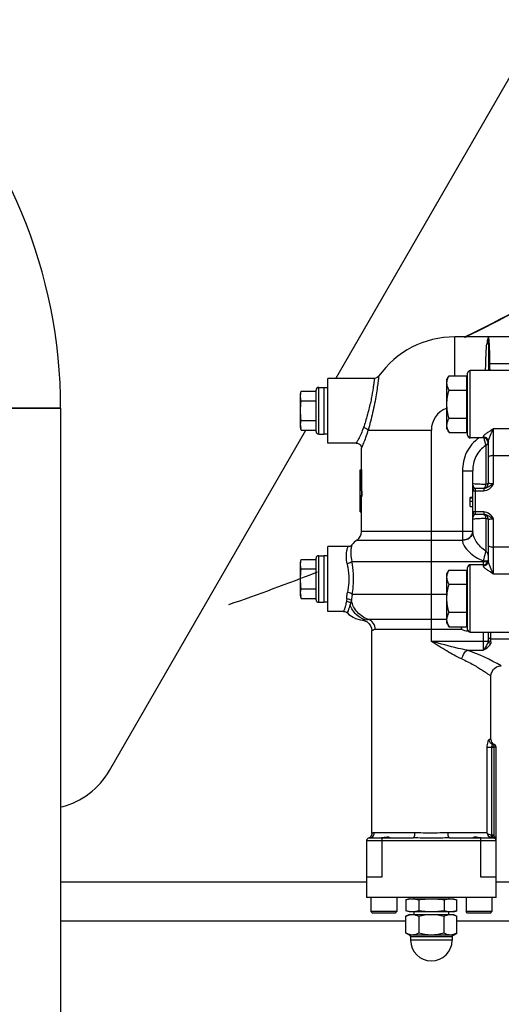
# Model space of a CAD drawing. Header units: millimetres. Extents: x 0 to 1189, y 0 to 841.
# Tile 104 of 112: x 999 to 1006, y 560 to 575. Entities that reach past the tile are written whole.
import ezdxf

# ---------------------------------------------------------------- set-up
doc = ezdxf.new("R2010")
doc.units = ezdxf.units.MM
doc.header["$LTSCALE"] = 65.395
for name, color, linetype in [('1907_153200_261214_ABL261', 7, 'CONTINUOUS'), ('1907_153200_51_ABL277', 7, 'CONTINUOUS'), ('1907_153200_51_T1_PBL305', 7, 'CONTINUOUS'), ('1997_000000_TLKGS_MARKETING_ABL300', 7, 'CONTINUOUS'), ('1997_030000_TLKGS_V_ABL301', 7, 'CONTINUOUS'), ('1997_100000_TLKGS_V_ABL302', 7, 'CONTINUOUS'), ('1997_122000_06_SIMPLE1_A_ABL303', 7, 'CONTINUOUS'), ('1997_122000_06_SIMPLE1_T1_A_PBL304', 7, 'CONTINUOUS'), ('9M32C_GENSET_GENERATOR_ABL307', 7, 'CONTINUOUS'), ('9M32C_GENSET_GENERATOR_T1_PBL308', 7, 'CONTINUOUS'), ('9M32C_GENSET_STD_GRUNDRAHMEN_ABL259', 7, 'CONTINUOUS'), ('9M32C_GENSET_STD_GRUNDRAHMEN_T1_PBL260', 7, 'CONTINUOUS'), ('BOGEN-S-2D-45-139_7X4_PBL306', 7, 'CONTINUOUS'), ('links_10_VBL258', 7, 'CONTINUOUS'), ('PUMPENAGGRR45_125_160_FL-Z-DB50_PBL285', 7, 'CONTINUOUS')]:
    doc.layers.add(name, color=color, linetype=linetype)

# ---------------------------------------------------------------- blocks, each defined once
blk = doc.blocks.new('9M32C_GENSET_STD_GRUNDRAHMEN_T1_PBL260', base_point=(987.306, 557.98))
at = {"layer": '9M32C_GENSET_STD_GRUNDRAHMEN_T1_PBL260', "color": 7, "linetype": 'Continuous'}
for p, q in [((999.56, 561.58), (1004.286, 561.58)), ((1006.286, 561.58), (1008.784, 561.58)), ((999.56, 560.98), (1004.893, 560.98)), ((1005.679, 560.98), (1008.784, 560.98))]:
    blk.add_line(p, q, dxfattribs=at)
blk = doc.blocks.new('9M32C_GENSET_STD_GRUNDRAHMEN_ABL259', base_point=(987.306, 557.98))
at = {"layer": '9M32C_GENSET_STD_GRUNDRAHMEN_T1_PBL260'}
blk.add_blockref('9M32C_GENSET_STD_GRUNDRAHMEN_T1_PBL260', (987.306, 557.98), dxfattribs=at)
blk = doc.blocks.new('1907_153200_51_T1_PBL305', base_point=(996.766, 559.46))
at = {"layer": '1907_153200_51_T1_PBL305', "color": 7, "linetype": 'Continuous'}
for q in [(993.972, 568.9), (999.56, 558.88)]:
    blk.add_line((999.56, 568.9), q, dxfattribs=at)
blk = doc.blocks.new('BOGEN-S-2D-45-139_7X4_PBL306', base_point=(996.431, 571.684))
at = {"layer": 'BOGEN-S-2D-45-139_7X4_PBL306', "color": 7, "linetype": 'Continuous'}
for p, q in [((993.302, 570.516), (997.254, 574.468)), ((993.972, 568.9), (999.56, 568.9))]:
    blk.add_line(p, q, dxfattribs=at)
for radius in [7.874, 2.286]:
    blk.add_arc((991.686, 568.9), radius, 360, 45, dxfattribs=at)
blk = doc.blocks.new('1907_153200_51_ABL277', base_point=(995.278, 564.806))
at = {"layer": '1907_153200_51_T1_PBL305'}
blk.add_blockref('1907_153200_51_T1_PBL305', (996.766, 559.46), dxfattribs=at)
at = {"layer": 'BOGEN-S-2D-45-139_7X4_PBL306'}
blk.add_blockref('BOGEN-S-2D-45-139_7X4_PBL306', (996.431, 571.684), dxfattribs=at)
blk = doc.blocks.new('PUMPENAGGRR45_125_160_FL-Z-DB50_PBL285', base_point=(1019.046, 567.07))
at = {"layer": 'PUMPENAGGRR45_125_160_FL-Z-DB50_PBL285', "color": 7, "linetype": 'Continuous'}
for p, q in [((1008.001, 570), (1005.646, 570)), ((1006.166, 569.911), (1006.166, 569.48)), ((1004.407, 569.36), (1003.686, 569.36)), ((1003.686, 568.36), (1003.686, 569.36)), ((1005.526, 569.34), (1005.56, 569.399)), ((1005.526, 568.58), (1005.526, 569.34)), ((1005.56, 569.399), (1005.83, 569.399)), ((1005.83, 569.399), (1005.83, 568.521)), ((1005.83, 569.34), (1005.846, 569.34)), ((1005.846, 568.48), (1005.846, 569.44)), ((1008.617, 569.48), (1005.886, 569.48)), ((1003.506, 568.54), (1003.506, 569.18)), ((1003.546, 569.22), (1003.626, 569.22)), ((1003.626, 569.22), (1003.626, 568.5)), ((1003.626, 569.218), (1003.686, 569.218)), ((1005.56, 569.179), (1005.83, 569.179)), ((1003.266, 569.12), (1003.273, 569.16)), ((1003.266, 568.6), (1003.266, 569.12)), ((1003.273, 569.16), (1003.506, 569.16)), ((1003.506, 569.01), (1003.273, 569.01)), ((1005.83, 568.741), (1005.56, 568.741)), ((1003.266, 568.6), (1003.273, 568.56)), ((1003.273, 568.71), (1003.506, 568.71)), ((1005.526, 568.58), (1005.56, 568.521)), ((1005.83, 568.58), (1005.846, 568.58)), ((1003.273, 568.56), (1003.506, 568.56)), ((1003.546, 568.5), (1003.626, 568.5)), ((1003.626, 568.502), (1003.686, 568.502)), ((1005.56, 568.521), (1005.83, 568.521)), ((1006.086, 568.44), (1005.886, 568.44)), ((1004.126, 568.36), (1003.686, 568.36)), ((1004.206, 567.951), (1004.206, 568.28)), ((1006.166, 567.74), (1006.166, 568.381)), ((1004.186, 567.947), (1004.202, 567.947)), ((1004.186, 567.3), (1004.186, 567.947)), ((1004.203, 567.947), (1004.202, 567.947)), ((1004.202, 567.947), (1004.202, 567.946)), ((1004.202, 567.946), (1004.202, 567.944)), ((1004.206, 567.951), (1004.206, 567.951)), ((1004.206, 567.951), (1004.206, 567.946)), ((1004.206, 567.95), (1004.206, 567.951)), ((1004.206, 567.948), (1004.206, 567.95)), ((1004.206, 567.945), (1004.206, 567.948)), ((1005.926, 566.992), (1005.926, 567.929)), ((1006.095, 567.66), (1005.966, 567.66)), ((1004.186, 567.54), (1004.206, 567.54)), ((1004.206, 567.538), (1004.205, 567.539)), ((1004.207, 567.536), (1004.206, 567.538)), ((1005.922, 567.52), (1005.886, 567.52)), ((1005.886, 567.38), (1005.886, 567.52)), ((1005.886, 567.38), (1005.922, 567.38)), ((1004.186, 567.3), (1004.203, 567.3)), ((1004.205, 567.299), (1004.205, 567.299)), ((1004.205, 567.299), (1004.206, 567.298)), ((1004.206, 566.993), (1004.206, 567.296)), ((1005.966, 567.26), (1006.095, 567.26)), ((1006.166, 566.539), (1006.166, 567.18)), ((1003.997, 566.76), (1003.686, 566.76)), ((1003.686, 565.76), (1003.686, 566.76)), ((1003.546, 566.62), (1003.626, 566.62)), ((1003.626, 566.62), (1003.626, 565.9)), ((1003.686, 566.618), (1003.626, 566.618)), ((1003.266, 566.52), (1003.273, 566.56)), ((1003.266, 566), (1003.266, 566.52)), ((1003.273, 566.56), (1003.506, 566.56)), ((1003.506, 565.94), (1003.506, 566.58)), ((1006.086, 566.48), (1005.886, 566.48)), ((1003.506, 566.41), (1003.273, 566.41)), ((1005.526, 566.34), (1005.56, 566.399)), ((1005.526, 565.58), (1005.526, 566.34)), ((1005.56, 566.399), (1005.83, 566.399)), ((1005.83, 566.399), (1005.83, 565.521)), ((1005.83, 566.34), (1005.846, 566.34)), ((1005.846, 565.48), (1005.846, 566.44)), ((1005.56, 566.179), (1005.83, 566.179)), ((1003.266, 566), (1003.273, 565.96)), ((1003.273, 566.11), (1003.506, 566.11)), ((1003.273, 565.96), (1003.506, 565.96)), ((1003.546, 565.9), (1003.626, 565.9)), ((1003.686, 565.902), (1003.626, 565.902)), ((1003.931, 565.76), (1003.686, 565.76)), ((1005.83, 565.741), (1005.56, 565.741)), ((1005.526, 565.58), (1005.56, 565.521)), ((1005.83, 565.58), (1005.846, 565.58)), ((1004.366, 562.333), (1004.366, 565.464)), ((1005.56, 565.521), (1005.83, 565.521)), ((1005.886, 565.44), (1008.617, 565.44)), ((1006.166, 565.323), (1006.166, 565.44)), ((1006.206, 563.78), (1006.206, 564.76)), ((1006.286, 561.34), (1006.286, 563.667)), ((1004.286, 562.22), (1004.286, 561.34)), ((1004.314, 562.258), (1004.313, 562.258)), ((1004.334, 562.269), (1004.314, 562.258)), ((1004.326, 562.26), (1005.006, 562.26)), ((1004.526, 562.26), (1004.518, 562.26)), ((1004.533, 562.261), (1004.526, 562.26)), ((1005.566, 562.26), (1006.246, 562.26)), ((1006.046, 562.26), (1006.039, 562.261)), ((1006.054, 562.26), (1006.046, 562.26)), ((1006.246, 562.262), (1006.25, 562.261)), ((1006.25, 562.261), (1006.256, 562.26)), ((1006.256, 562.26), (1006.256, 562.26)), ((1006.256, 562.26), (1006.256, 562.26)), ((1006.258, 562.261), (1006.258, 562.262)), ((1006.258, 562.26), (1006.258, 562.261)), ((1004.286, 561.66), (1004.526, 561.66)), ((1006.046, 561.66), (1006.286, 561.66)), ((1006.286, 561.34), (1004.286, 561.34)), ((1004.351, 561.34), (1004.351, 561.124)), ((1004.751, 561.34), (1004.751, 561.124)), ((1004.946, 561.32), (1004.893, 561.306)), ((1004.893, 561.306), (1004.893, 561.134)), ((1004.946, 561.32), (1005.626, 561.32)), ((1005.018, 561.32), (1005.018, 561.34)), ((1005.09, 561.306), (1005.09, 561.134)), ((1005.482, 561.306), (1005.482, 561.134)), ((1005.554, 561.32), (1005.554, 561.34)), ((1005.626, 561.32), (1005.679, 561.306)), ((1005.679, 561.134), (1005.679, 561.306)), ((1005.821, 561.34), (1005.821, 561.124)), ((1006.221, 561.34), (1006.221, 561.124)), ((1004.751, 561.124), (1004.351, 561.124)), ((1004.375, 561.1), (1004.351, 561.124)), ((1004.727, 561.1), (1004.751, 561.124)), ((1004.946, 561.12), (1004.893, 561.134)), ((1005.626, 561.12), (1004.946, 561.12)), ((1005.018, 561.08), (1005.018, 561.12)), ((1005.554, 561.08), (1005.554, 561.12)), ((1005.626, 561.12), (1005.679, 561.134)), ((1006.221, 561.124), (1005.821, 561.124)), ((1005.845, 561.1), (1005.821, 561.124)), ((1006.197, 561.1), (1006.221, 561.124)), ((1004.727, 561.1), (1004.375, 561.1)), ((1004.946, 561.08), (1004.893, 561.05)), ((1004.893, 560.79), (1004.893, 561.05)), ((1004.946, 561.08), (1005.626, 561.08)), ((1005.09, 561.05), (1005.09, 560.79)), ((1005.482, 560.79), (1005.482, 561.05)), ((1005.626, 561.08), (1005.679, 561.05)), ((1005.679, 560.79), (1005.679, 561.05)), ((1006.197, 561.1), (1005.845, 561.1)), ((1004.946, 560.76), (1004.893, 560.79)), ((1005.626, 560.76), (1004.946, 560.76)), ((1004.966, 560.74), (1004.966, 560.68)), ((1005.606, 560.74), (1005.606, 560.68)), ((1005.626, 560.76), (1005.679, 560.79))]:
    blk.add_line(p, q, dxfattribs=at)
at = {"layer": 'PUMPENAGGRR45_125_160_FL-Z-DB50_PBL285', "color": 9, "linetype": 'Continuous'}
for p, q in [((1005.646, 569.399), (1005.646, 570)), ((1008.273, 569.584), (1006.189, 569.584)), ((1005.886, 568.44), (1005.886, 569.48)), ((1003.546, 568.5), (1003.546, 569.22)), ((1006.486, 568.581), (1006.246, 568.581)), ((1006.246, 567.731), (1006.246, 568.581)), ((1004.31, 568.56), (1005.286, 568.56)), ((1005.286, 565.297), (1005.286, 568.56)), ((1006.086, 568.458), (1006.086, 568.44)), ((1006.126, 568.323), (1006.126, 567.72)), ((1006.246, 568.166), (1006.486, 568.166)), ((1004.186, 567.944), (1004.202, 567.944)), ((1005.766, 567.929), (1005.926, 567.929)), ((1005.766, 567.929), (1005.766, 566.861)), ((1005.966, 567.26), (1005.966, 567.66)), ((1006.095, 567.66), (1006.095, 567.623)), ((1004.207, 567.545), (1004.186, 567.545)), ((1004.186, 567.536), (1004.21, 567.536)), ((1004.203, 567.54), (1004.203, 567.304)), ((1004.207, 567.545), (1004.207, 567.544)), ((1004.207, 567.304), (1004.207, 567.536)), ((1004.21, 567.536), (1004.21, 567.536)), ((1005.886, 567.516), (1005.926, 567.516)), ((1005.922, 567.52), (1005.922, 567.38)), ((1005.966, 567.623), (1006.095, 567.623)), ((1005.926, 567.46), (1005.886, 567.46)), ((1004.207, 567.304), (1004.186, 567.304)), ((1004.203, 567.304), (1004.203, 567.3)), ((1004.206, 567.296), (1004.207, 567.296)), ((1004.207, 567.297), (1004.207, 567.304)), ((1004.207, 567.296), (1004.207, 567.297)), ((1006.095, 567.297), (1005.966, 567.297)), ((1006.095, 567.297), (1006.095, 567.26)), ((1006.126, 567.2), (1006.126, 566.688)), ((1006.246, 566.339), (1006.246, 567.189)), ((1005.926, 566.993), (1004.206, 566.993)), ((1004.137, 566.862), (1005.766, 566.862)), ((1006.486, 566.754), (1006.246, 566.754)), ((1003.546, 565.9), (1003.546, 566.62)), ((1004.057, 566.533), (1006.161, 566.533)), ((1005.886, 565.44), (1005.886, 566.48)), ((1006.086, 566.542), (1006.086, 566.462)), ((1006.246, 566.339), (1006.486, 566.339)), ((1005.526, 566.02), (1004.063, 566.02)), ((1004.038, 565.885), (1004.031, 565.86)), ((1005.526, 565.637), (1004.31, 565.637)), ((1004.418, 565.483), (1005.747, 565.483)), ((1005.85, 565.46), (1005.85, 565.464)), ((1005.85, 565.46), (1005.852, 565.46)), ((1006.086, 565.44), (1006.086, 565.161)), ((1006.206, 565.292), (1006.206, 565.44)), ((1006.163, 565.297), (1005.286, 565.297)), ((1006.206, 565.336), (1008.273, 565.336)), ((1005.837, 565.161), (1006.086, 565.161)), ((1006.206, 563.78), (1006.179, 563.78)), ((1006.259, 563.705), (1006.231, 563.705)), ((1006.144, 563.66), (1006.254, 563.66)), ((1006.144, 563.66), (1006.144, 562.34)), ((1006.217, 563.66), (1006.217, 562.303)), ((1006.254, 563.66), (1006.254, 563.661)), ((1006.254, 562.303), (1006.254, 563.66)), ((1006.257, 563.667), (1006.286, 563.667)), ((1005.028, 562.34), (1004.403, 562.34)), ((1006.144, 562.34), (1005.544, 562.34)), ((1004.286, 562.22), (1006.286, 562.22)), ((1004.526, 561.66), (1004.526, 562.26)), ((1006.046, 562.26), (1006.046, 561.66)), ((1006.217, 562.297), (1006.206, 562.265)), ((1006.254, 562.303), (1006.217, 562.303)), ((1006.233, 562.26), (1006.233, 562.265)), ((1006.246, 562.262), (1006.246, 562.26)), ((1004.966, 560.74), (1005.606, 560.74)), ((1005.606, 560.68), (1004.966, 560.68))]:
    blk.add_line(p, q, dxfattribs=at)
at = {"layer": 'PUMPENAGGRR45_125_160_FL-Z-DB50_PBL285', "color": 7, "linetype": 'Continuous'}
for points in [[(1004.472, 569.394), (1004.468, 569.389), (1004.449, 569.372), (1004.438, 569.366), (1004.414, 569.36), (1004.407, 569.36)], [(1004.126, 568.36), (1004.133, 568.36), (1004.157, 568.354), (1004.178, 568.341), (1004.187, 568.332), (1004.2, 568.311), (1004.206, 568.287), (1004.206, 568.28)], [(1004.206, 567.951), (1004.205, 567.948), (1004.203, 567.947)], [(1004.058, 566.789), (1004.054, 566.785), (1004.036, 566.77), (1004.025, 566.765), (1004.003, 566.76), (1003.997, 566.76)], [(1003.931, 565.76), (1003.95, 565.758), (1003.973, 565.748), (1003.988, 565.737)], [(1003.988, 565.737), (1004.013, 565.713), (1004.079, 565.669), (1004.114, 565.651), (1004.19, 565.628), (1004.224, 565.623)], [(1004.224, 565.623), (1004.259, 565.615), (1004.295, 565.597), (1004.325, 565.57), (1004.348, 565.537), (1004.362, 565.499), (1004.366, 565.464)], [(1006.206, 564.76), (1006.21, 564.794), (1006.223, 564.831), (1006.245, 564.865), (1006.259, 564.879), (1006.292, 564.902), (1006.329, 564.916), (1006.366, 564.92)], [(1004.366, 562.333), (1004.364, 562.317), (1004.356, 562.295), (1004.35, 562.285), (1004.334, 562.269)], [(1006.261, 562.257), (1006.259, 562.258), (1006.258, 562.259), (1006.256, 562.26)]]:
    blk.add_lwpolyline(points, dxfattribs=at)
at = {"layer": 'PUMPENAGGRR45_125_160_FL-Z-DB50_PBL285', "color": 9, "linetype": 'Continuous'}
for points in [[(1004.207, 567.544), (1004.207, 567.542), (1004.207, 567.541), (1004.206, 567.54)], [(1006.254, 563.661), (1006.254, 563.661), (1006.255, 563.663), (1006.255, 563.664), (1006.255, 563.665), (1006.256, 563.666), (1006.256, 563.667), (1006.257, 563.667)]]:
    blk.add_lwpolyline(points, dxfattribs=at)
at = {"layer": 'PUMPENAGGRR45_125_160_FL-Z-DB50_PBL285', "color": 7, "linetype": 'Continuous'}
for centre, radius, start, end in [((1005.646, 568.56), 1.44, 90, 144.6235), ((1005.886, 569.44), 0.04, 90, 180), ((1003.546, 569.18), 0.04, 90, 180), ((1003.649, 568.635), 0.383, 180.0532, 185.242), ((1003.546, 568.54), 0.04, 180, 270), ((1005.886, 568.48), 0.04, 180, 270), ((1006.086, 568.36), 0.08, 0, 90), ((1005.966, 567.62), 0.04, 90, 180), ((1006.086, 567.74), 0.08, 275.9731, 360), ((1005.922, 567.516), 0.004, 0, 90), ((1005.922, 567.384), 0.004, 270, 360), ((1004.202, 567.296), 0.004, 0, 83.0989), ((1005.966, 567.3), 0.04, 180, 270), ((1006.086, 567.18), 0.08, 0, 83.9481), ((1004.046, 566.993), 0.16, 304.8499, 360), ((1004.366, 566.533), 0.4, 124.8499, 140.3004), ((1003.546, 566.58), 0.04, 90, 180), ((1005.886, 566.44), 0.04, 90, 180), ((1006.086, 566.56), 0.08, 270, 360), ((1003.649, 566.035), 0.383, 180.0532, 185.242), ((1003.546, 565.94), 0.04, 180, 270), ((1005.886, 565.48), 0.04, 180, 270), ((1006.286, 563.78), 0.08, 180, 250.5288), ((1006.246, 563.667), 0.04, 0, 70.5288), ((1004.326, 562.22), 0.04, 90, 180), ((1006.28, 562.445), 0.186, 255.5786, 255.9125), ((1006.283, 562.456), 0.198, 255.9194, 256.9168), ((1006.287, 562.475), 0.217, 256.9188, 258.0561), ((1006.291, 562.493), 0.235, 258.0534, 259.0403), ((1006.246, 562.22), 0.04, 0, 90), ((1004.946, 560.74), 0.02, 0, 90), ((1005.286, 560.68), 0.32, 180, 360), ((1005.626, 560.74), 0.02, 90, 180)]:
    blk.add_arc(centre, radius, start, end, dxfattribs=at)
at = {"layer": 'PUMPENAGGRR45_125_160_FL-Z-DB50_PBL285', "color": 9, "linetype": 'Continuous'}
for centre, radius, start, end in [((1005.646, 568.56), 0.36, 111.272, 180), ((1007.972, 568.881), 1.928, 193.2614, 196.8163), ((1006.092, 568.39), 0.0743, 337.986, 347.737), ((1006.092, 568.389), 0.074, 347.7753, 350.9673), ((1023.236, 567.976), 19.035, 180.0967, 181.297), ((1023.311, 567.977), 19.105, 180.0963, 181.2922), ((1005.818, 566.993), 0.107, 359.5083, 360), ((1006.106, 566.628), 0.0595, 2.5672, 9.9407), ((1006.107, 566.628), 0.0585, 0.0028, 2.5562), ((1007.163, 564.995), 1.498, 159.4527, 160.9922), ((1014.222, 564.522), 8.53, 173.2728, 173.5294), ((1006.233, 562.341), 0.0807, 250.074, 269.9281), ((1006.118, 562.292), 0.0994, 3.1722, 6.4663), ((1006.166, 562.288), 0.0522, 6.019, 9.7818), ((1005.953, 562.303), 0.302, 357.925, 0.01), ((1005.963, 562.302), 0.291, 356.6649, 357.9241), ((1006.286, 562.285), 0.0368, 219.2368, 220.0391), ((1006.286, 562.285), 0.0366, 220.0392, 220.7529), ((1006.285, 562.285), 0.0361, 220.7437, 225.7265), ((1006.286, 562.285), 0.0364, 225.7305, 232.2023), ((1006.286, 562.285), 0.0362, 232.1904, 238.6534)]:
    blk.add_arc(centre, radius, start, end, dxfattribs=at)
at = {"layer": 'PUMPENAGGRR45_125_160_FL-Z-DB50_PBL285', "color": 7, "linetype": 'Continuous'}
for points, knots in [([(1006.166, 570), (1006.168, 570), (1006.158, 569.985), (1006.158, 569.97), (1006.148, 569.933), (1006.145, 569.907), (1006.143, 569.891)], [0, 0, 0, 0, 0.065257, 0.259825, 0.572458, 1, 1, 1, 1]), ([(1006.166, 570), (1006.168, 570), (1006.168, 569.989), (1006.167, 569.975), (1006.166, 569.945), (1006.166, 569.924), (1006.166, 569.911)], [0, 0, 0, 0, 0.062802, 0.252324, 0.567282, 1, 1, 1, 1]), ([(1005.526, 569.289), (1005.526, 569.317), (1005.537, 569.356), (1005.555, 569.39), (1005.56, 569.399)], [0, 0, 0, 0, 0.737004, 1, 1, 1, 1]), ([(1005.56, 569.179), (1005.555, 569.188), (1005.537, 569.222), (1005.526, 569.261), (1005.526, 569.289)], [0, 0, 0, 0, 0.263004, 1, 1, 1, 1]), ([(1005.526, 568.631), (1005.526, 568.659), (1005.537, 568.698), (1005.555, 568.732), (1005.56, 568.741)], [0, 0, 0, 0, 0.736996, 1, 1, 1, 1]), ([(1004.206, 567.54), (1004.207, 567.54), (1004.209, 567.539), (1004.21, 567.537), (1004.21, 567.536)], [0, 0, 0, 0, 0.499319, 1, 1, 1, 1]), ([(1004.203, 567.3), (1004.203, 567.3), (1004.204, 567.3), (1004.205, 567.299), (1004.205, 567.299)], [0, 0, 0, 0, 0.483641, 1, 1, 1, 1]), ([(1004.206, 567.298), (1004.206, 567.298), (1004.206, 567.297), (1004.207, 567.296), (1004.207, 567.296)], [0, 0, 0, 0, 0.516311, 1, 1, 1, 1]), ([(1005.526, 566.289), (1005.526, 566.317), (1005.537, 566.356), (1005.555, 566.39), (1005.56, 566.399)], [0, 0, 0, 0, 0.737004, 1, 1, 1, 1]), ([(1005.56, 566.179), (1005.555, 566.188), (1005.537, 566.222), (1005.526, 566.261), (1005.526, 566.289)], [0, 0, 0, 0, 0.263004, 1, 1, 1, 1]), ([(1005.526, 565.631), (1005.526, 565.659), (1005.537, 565.698), (1005.555, 565.732), (1005.56, 565.741)], [0, 0, 0, 0, 0.736996, 1, 1, 1, 1]), ([(1004.644, 562.264), (1004.639, 562.267), (1004.602, 562.277), (1004.565, 562.265), (1004.533, 562.261)], [0, 0, 0, 0, 0.161264, 1, 1, 1, 1]), ([(1004.645, 562.26), (1004.646, 562.26), (1004.649, 562.262), (1004.645, 562.263), (1004.644, 562.264)], [0, 0, 0, 0, 0.384912, 1, 1, 1, 1]), ([(1005.928, 562.264), (1005.926, 562.263), (1005.923, 562.262), (1005.926, 562.26), (1005.927, 562.26)], [0, 0, 0, 0, 0.615309, 1, 1, 1, 1]), ([(1006.039, 562.261), (1006.026, 562.263), (1005.991, 562.27), (1005.949, 562.276), (1005.928, 562.264)], [0, 0, 0, 0, 0.332877, 1, 1, 1, 1]), ([(1006.256, 562.26), (1006.257, 562.26), (1006.258, 562.259), (1006.258, 562.26), (1006.258, 562.26)], [0, 0, 0, 0, 0.64847, 1, 1, 1, 1]), ([(1004.992, 561.08), (1005.017, 561.08), (1005.051, 561.07), (1005.082, 561.054), (1005.09, 561.05)], [0, 0, 0, 0, 0.737012, 1, 1, 1, 1]), ([(1005.482, 561.05), (1005.49, 561.054), (1005.52, 561.07), (1005.555, 561.08), (1005.58, 561.08)], [0, 0, 0, 0, 0.263004, 1, 1, 1, 1]), ([(1005.58, 561.08), (1005.606, 561.08), (1005.64, 561.07), (1005.671, 561.054), (1005.679, 561.05)], [0, 0, 0, 0, 0.737004, 1, 1, 1, 1]), ([(1005.09, 560.79), (1005.082, 560.786), (1005.051, 560.77), (1005.017, 560.76), (1004.992, 560.76)], [0, 0, 0, 0, 0.262988, 1, 1, 1, 1]), ([(1005.58, 560.76), (1005.555, 560.76), (1005.52, 560.77), (1005.49, 560.786), (1005.482, 560.79)], [0, 0, 0, 0, 0.737004, 1, 1, 1, 1])]:
    blk.add_open_spline(points, degree=3, knots=knots, dxfattribs=at)
at = {"layer": 'PUMPENAGGRR45_125_160_FL-Z-DB50_PBL285', "color": 9, "linetype": 'Continuous'}
for points, knots in [([(1006.189, 569.584), (1006.189, 569.643), (1006.188, 569.726), (1006.185, 569.828), (1006.182, 569.888), (1006.179, 569.934), (1006.175, 569.969), (1006.172, 569.987), (1006.169, 570), (1006.166, 570)], [0, 0, 0, 0, 0.423863, 0.59449, 0.736343, 0.848511, 0.930122, 0.980455, 1, 1, 1, 1]), ([(1006.123, 569.48), (1006.124, 569.522), (1006.128, 569.659), (1006.134, 569.796), (1006.143, 569.891)], [0, 0, 0, 0, 0.306604, 1, 1, 1, 1]), ([(1006.194, 569.48), (1006.192, 569.48), (1006.194, 569.494), (1006.19, 569.509), (1006.191, 569.544), (1006.189, 569.569), (1006.189, 569.584)], [0, 0, 0, 0, 0.06649, 0.259978, 0.574664, 1, 1, 1, 1]), ([(1004.472, 569.394), (1004.473, 569.393), (1004.468, 569.384), (1004.471, 569.371), (1004.466, 569.346), (1004.463, 569.313), (1004.457, 569.271), (1004.448, 569.201), (1004.433, 569.1), (1004.409, 568.969), (1004.37, 568.786), (1004.335, 568.649), (1004.31, 568.56)], [0, 0, 0, 0, 0.005975, 0.02367, 0.052675, 0.092478, 0.142348, 0.201171, 0.340954, 0.501757, 0.672297, 1, 1, 1, 1]), ([(1004.407, 569.36), (1004.407, 569.357), (1004.404, 569.344), (1004.402, 569.315), (1004.395, 569.269), (1004.383, 569.178), (1004.358, 569.039), (1004.331, 568.922), (1004.315, 568.86)], [0, 0, 0, 0, 0.019534, 0.077005, 0.170129, 0.295163, 0.619766, 1, 1, 1, 1]), ([(1004.315, 568.86), (1004.309, 568.837), (1004.285, 568.75), (1004.259, 568.664), (1004.238, 568.601)], [0, 0, 0, 0, 0.260956, 1, 1, 1, 1]), ([(1004.238, 568.601), (1004.226, 568.568), (1004.208, 568.521), (1004.181, 568.463), (1004.163, 568.428), (1004.15, 568.4), (1004.136, 568.38), (1004.133, 568.367), (1004.125, 568.361), (1004.126, 568.36)], [0, 0, 0, 0, 0.39747, 0.568025, 0.715392, 0.835724, 0.925378, 0.981025, 1, 1, 1, 1]), ([(1004.238, 568.601), (1004.245, 568.6), (1004.272, 568.592), (1004.299, 568.577), (1004.31, 568.56)], [0, 0, 0, 0, 0.276492, 1, 1, 1, 1]), ([(1006.246, 568.581), (1006.228, 568.569), (1006.194, 568.547), (1006.144, 568.515), (1006.109, 568.489), (1006.086, 568.468), (1006.086, 568.458)], [0, 0, 0, 0, 0.316845, 0.609578, 0.853249, 1, 1, 1, 1]), ([(1006.166, 568.381), (1006.166, 568.397), (1006.178, 568.431), (1006.205, 568.497), (1006.229, 568.548), (1006.246, 568.581)], [0, 0, 0, 0, 0.224514, 0.484403, 1, 1, 1, 1]), ([(1004.206, 568.28), (1004.207, 568.281), (1004.209, 568.289), (1004.217, 568.303), (1004.227, 568.328), (1004.249, 568.376), (1004.278, 568.454), (1004.3, 568.522), (1004.31, 568.56)], [0, 0, 0, 0, 0.019275, 0.075623, 0.166151, 0.287176, 0.605379, 1, 1, 1, 1]), ([(1006.024, 568.442), (1005.942, 568.387), (1005.806, 568.229), (1005.766, 568.028), (1005.766, 567.929)], [0, 0, 0, 0, 0.499246, 1, 1, 1, 1]), ([(1006.086, 568.458), (1006.106, 568.458), (1006.148, 568.443), (1006.166, 568.401), (1006.166, 568.381)], [0, 0, 0, 0, 0.50639, 1, 1, 1, 1]), ([(1006.126, 568.323), (1006.061, 568.283), (1005.953, 568.161), (1005.926, 568.005), (1005.926, 567.929)], [0, 0, 0, 0, 0.500168, 1, 1, 1, 1]), ([(1006.246, 568.166), (1006.227, 568.166), (1006.203, 568.165), (1006.166, 568.151), (1006.166, 568.142)], [0, 0, 0, 0, 0.661591, 1, 1, 1, 1]), ([(1004.202, 567.944), (1004.203, 567.944), (1004.204, 567.944), (1004.205, 567.944), (1004.205, 567.944)], [0, 0, 0, 0, 0.539132, 1, 1, 1, 1]), ([(1004.205, 567.944), (1004.205, 567.944), (1004.206, 567.944), (1004.206, 567.944), (1004.206, 567.945)], [0, 0, 0, 0, 0.65255, 1, 1, 1, 1]), ([(1005.966, 567.66), (1005.952, 567.66), (1005.932, 567.694), (1005.926, 567.723), (1005.926, 567.74)], [0, 0, 0, 0, 0.445096, 1, 1, 1, 1]), ([(1006.126, 567.72), (1006.097, 567.721), (1006.048, 567.722), (1005.982, 567.726), (1005.948, 567.728), (1005.926, 567.735), (1005.926, 567.74)], [0, 0, 0, 0, 0.429043, 0.743872, 0.930246, 1, 1, 1, 1]), ([(1006.094, 567.661), (1006.093, 567.661), (1006.09, 567.66), (1006.087, 567.66), (1006.086, 567.66)], [0, 0, 0, 0, 0.513051, 1, 1, 1, 1]), ([(1006.098, 567.664), (1006.098, 567.663), (1006.096, 567.662), (1006.095, 567.662), (1006.094, 567.661)], [0, 0, 0, 0, 0.510743, 1, 1, 1, 1]), ([(1006.095, 567.623), (1006.127, 567.623), (1006.192, 567.649), (1006.23, 567.703), (1006.246, 567.731)], [0, 0, 0, 0, 0.497637, 1, 1, 1, 1]), ([(1006.095, 567.66), (1006.122, 567.66), (1006.175, 567.687), (1006.221, 567.717), (1006.246, 567.731)], [0, 0, 0, 0, 0.495326, 1, 1, 1, 1]), ([(1006.126, 567.72), (1006.125, 567.714), (1006.121, 567.694), (1006.111, 567.672), (1006.098, 567.664)], [0, 0, 0, 0, 0.288355, 1, 1, 1, 1]), ([(1006.166, 567.74), (1006.166, 567.735), (1006.15, 567.724), (1006.136, 567.722), (1006.126, 567.72)], [0, 0, 0, 0, 0.34051, 1, 1, 1, 1]), ([(1006.246, 567.731), (1006.236, 567.731), (1006.217, 567.731), (1006.191, 567.733), (1006.177, 567.735), (1006.166, 567.738), (1006.166, 567.74)], [0, 0, 0, 0, 0.380842, 0.70105, 0.914188, 1, 1, 1, 1]), ([(1004.207, 567.545), (1004.208, 567.545), (1004.209, 567.545), (1004.211, 567.545), (1004.211, 567.546)], [0, 0, 0, 0, 0.654309, 1, 1, 1, 1]), ([(1004.21, 567.536), (1004.211, 567.538), (1004.211, 567.541), (1004.211, 567.544), (1004.211, 567.546)], [0, 0, 0, 0, 0.420637, 1, 1, 1, 1]), ([(1005.926, 567.62), (1005.926, 567.621), (1005.932, 567.621), (1005.943, 567.623), (1005.957, 567.623), (1005.966, 567.623)], [0, 0, 0, 0, 0.080008, 0.295635, 1, 1, 1, 1]), ([(1005.966, 567.297), (1005.957, 567.297), (1005.943, 567.297), (1005.932, 567.299), (1005.926, 567.299), (1005.926, 567.3)], [0, 0, 0, 0, 0.701866, 0.918759, 1, 1, 1, 1]), ([(1005.926, 567.18), (1005.926, 567.197), (1005.932, 567.226), (1005.952, 567.26), (1005.966, 567.26)], [0, 0, 0, 0, 0.554912, 1, 1, 1, 1]), ([(1006.086, 567.26), (1006.087, 567.26), (1006.09, 567.26), (1006.093, 567.259), (1006.094, 567.258)], [0, 0, 0, 0, 0.486957, 1, 1, 1, 1]), ([(1006.094, 567.258), (1006.095, 567.258), (1006.096, 567.258), (1006.098, 567.257), (1006.098, 567.256)], [0, 0, 0, 0, 0.48925, 1, 1, 1, 1]), ([(1006.246, 567.189), (1006.23, 567.217), (1006.192, 567.271), (1006.127, 567.297), (1006.095, 567.297)], [0, 0, 0, 0, 0.502363, 1, 1, 1, 1]), ([(1006.246, 567.189), (1006.221, 567.203), (1006.175, 567.233), (1006.122, 567.26), (1006.095, 567.26)], [0, 0, 0, 0, 0.504679, 1, 1, 1, 1]), ([(1006.098, 567.256), (1006.102, 567.254), (1006.118, 567.239), (1006.124, 567.217), (1006.126, 567.2)], [0, 0, 0, 0, 0.201951, 1, 1, 1, 1]), ([(1005.926, 567.18), (1005.926, 567.185), (1005.948, 567.191), (1005.982, 567.194), (1006.048, 567.198), (1006.097, 567.2), (1006.126, 567.2)], [0, 0, 0, 0, 0.069702, 0.256095, 0.570931, 1, 1, 1, 1]), ([(1006.126, 567.2), (1006.136, 567.198), (1006.15, 567.196), (1006.166, 567.185), (1006.166, 567.18)], [0, 0, 0, 0, 0.659491, 1, 1, 1, 1]), ([(1006.166, 567.18), (1006.166, 567.182), (1006.177, 567.185), (1006.191, 567.187), (1006.217, 567.189), (1006.236, 567.189), (1006.246, 567.189)], [0, 0, 0, 0, 0.085812, 0.298951, 0.619161, 1, 1, 1, 1]), ([(1005.766, 566.862), (1005.806, 566.862), (1005.884, 566.883), (1005.926, 566.957), (1005.926, 566.992)], [0, 0, 0, 0, 0.534499, 1, 1, 1, 1]), ([(1005.926, 566.992), (1005.926, 566.957), (1005.884, 566.883), (1005.806, 566.861), (1005.766, 566.861)], [0, 0, 0, 0, 0.464986, 1, 1, 1, 1]), ([(1006.126, 566.688), (1006.068, 566.728), (1005.996, 566.805), (1005.939, 566.916), (1005.926, 566.97), (1005.926, 566.992)], [0, 0, 0, 0, 0.568656, 0.819406, 1, 1, 1, 1]), ([(1003.997, 566.76), (1003.995, 566.76), (1003.994, 566.751), (1003.987, 566.74), (1003.981, 566.716), (1003.97, 566.672), (1003.965, 566.596), (1003.974, 566.531), (1003.983, 566.496)], [0, 0, 0, 0, 0.018836, 0.073342, 0.16046, 0.277429, 0.592051, 1, 1, 1, 1]), ([(1004.058, 566.789), (1004.055, 566.785), (1004.053, 566.761), (1004.04, 566.714), (1004.04, 566.632), (1004.049, 566.569), (1004.057, 566.533)], [0, 0, 0, 0, 0.065938, 0.25772, 0.572703, 1, 1, 1, 1]), ([(1005.766, 566.861), (1005.766, 566.83), (1005.794, 566.761), (1005.895, 566.641), (1006.006, 566.573), (1006.086, 566.542)], [0, 0, 0, 0, 0.196507, 0.450533, 1, 1, 1, 1]), ([(1006.166, 566.778), (1006.166, 566.769), (1006.203, 566.755), (1006.227, 566.754), (1006.246, 566.754)], [0, 0, 0, 0, 0.338409, 1, 1, 1, 1]), ([(1006.126, 566.688), (1006.124, 566.679), (1006.11, 566.631), (1006.096, 566.582), (1006.086, 566.542)], [0, 0, 0, 0, 0.177447, 1, 1, 1, 1]), ([(1004.057, 566.533), (1004.054, 566.529), (1004.034, 566.509), (1004.005, 566.499), (1003.983, 566.496)], [0, 0, 0, 0, 0.190787, 1, 1, 1, 1]), ([(1003.983, 566.496), (1003.987, 566.477), (1004.004, 566.4), (1004.012, 566.32), (1004.012, 566.26)], [0, 0, 0, 0, 0.237393, 1, 1, 1, 1]), ([(1004.063, 566.02), (1004.071, 566.062), (1004.093, 566.232), (1004.082, 566.407), (1004.057, 566.533)], [0, 0, 0, 0, 0.24714, 1, 1, 1, 1]), ([(1006.086, 566.542), (1006.094, 566.542), (1006.12, 566.542), (1006.147, 566.541), (1006.164, 566.543)], [0, 0, 0, 0, 0.322468, 1, 1, 1, 1]), ([(1006.166, 566.539), (1006.166, 566.519), (1006.148, 566.477), (1006.106, 566.462), (1006.086, 566.462)], [0, 0, 0, 0, 0.49361, 1, 1, 1, 1]), ([(1006.086, 566.462), (1006.086, 566.452), (1006.109, 566.431), (1006.144, 566.405), (1006.194, 566.373), (1006.228, 566.351), (1006.246, 566.339)], [0, 0, 0, 0, 0.146751, 0.390422, 0.683157, 1, 1, 1, 1]), ([(1006.246, 566.339), (1006.229, 566.372), (1006.205, 566.423), (1006.178, 566.489), (1006.166, 566.523), (1006.166, 566.539)], [0, 0, 0, 0, 0.515597, 0.775487, 1, 1, 1, 1]), ([(1004.012, 566.26), (1004.012, 566.242), (1004.01, 566.173), (1004, 566.104), (1003.989, 566.053)], [0, 0, 0, 0, 0.257274, 1, 1, 1, 1]), ([(1003.978, 565.956), (1003.978, 565.964), (1003.98, 565.997), (1003.984, 566.029), (1003.989, 566.053)], [0, 0, 0, 0, 0.23681, 1, 1, 1, 1]), ([(1004.063, 566.02), (1004.06, 566.024), (1004.039, 566.042), (1004.011, 566.05), (1003.989, 566.053)], [0, 0, 0, 0, 0.185708, 1, 1, 1, 1]), ([(1004.063, 566.02), (1004.062, 566.012), (1004.056, 565.981), (1004.052, 565.95), (1004.051, 565.926)], [0, 0, 0, 0, 0.263641, 1, 1, 1, 1]), ([(1003.974, 565.913), (1003.969, 565.891), (1003.961, 565.853), (1003.948, 565.81), (1003.94, 565.785), (1003.934, 565.771), (1003.935, 565.765), (1003.93, 565.76), (1003.931, 565.76)], [0, 0, 0, 0, 0.416827, 0.733095, 0.848049, 0.931752, 0.982782, 1, 1, 1, 1]), ([(1004.038, 565.885), (1004.034, 565.889), (1004.016, 565.904), (1003.992, 565.911), (1003.974, 565.913)], [0, 0, 0, 0, 0.228995, 1, 1, 1, 1]), ([(1003.978, 565.956), (1003.986, 565.956), (1004.012, 565.954), (1004.04, 565.942), (1004.051, 565.926)], [0, 0, 0, 0, 0.279581, 1, 1, 1, 1]), ([(1004.031, 565.86), (1004.021, 565.829), (1004.009, 565.788), (1003.99, 565.748), (1003.988, 565.737)], [0, 0, 0, 0, 0.730154, 1, 1, 1, 1]), ([(1004.261, 565.631), (1004.21, 565.646), (1004.11, 565.707), (1004.051, 565.806), (1004.031, 565.86)], [0, 0, 0, 0, 0.484652, 1, 1, 1, 1]), ([(1004.31, 565.637), (1004.247, 565.657), (1004.129, 565.735), (1004.066, 565.86), (1004.051, 565.926)], [0, 0, 0, 0, 0.494525, 1, 1, 1, 1]), ([(1004.224, 565.623), (1004.224, 565.624), (1004.23, 565.623), (1004.235, 565.626), (1004.248, 565.628), (1004.256, 565.63), (1004.261, 565.631)], [0, 0, 0, 0, 0.077081, 0.290111, 0.607825, 1, 1, 1, 1]), ([(1004.418, 565.483), (1004.418, 565.517), (1004.398, 565.584), (1004.341, 565.627), (1004.31, 565.637)], [0, 0, 0, 0, 0.508259, 1, 1, 1, 1]), ([(1004.366, 565.464), (1004.371, 565.465), (1004.385, 565.48), (1004.405, 565.483), (1004.418, 565.483)], [0, 0, 0, 0, 0.280073, 1, 1, 1, 1]), ([(1005.755, 565.025), (1005.675, 565.06), (1005.517, 565.15), (1005.364, 565.246), (1005.286, 565.297)], [0, 0, 0, 0, 0.485006, 1, 1, 1, 1]), ([(1005.837, 565.161), (1005.791, 565.169), (1005.606, 565.209), (1005.424, 565.259), (1005.286, 565.297)], [0, 0, 0, 0, 0.245688, 1, 1, 1, 1]), ([(1006.163, 565.297), (1006.16, 565.283), (1006.141, 565.234), (1006.112, 565.19), (1006.086, 565.161)], [0, 0, 0, 0, 0.262585, 1, 1, 1, 1]), ([(1006.086, 565.161), (1006.098, 565.168), (1006.143, 565.194), (1006.19, 565.229), (1006.202, 565.266)], [0, 0, 0, 0, 0.271491, 1, 1, 1, 1]), ([(1006.206, 565.336), (1006.201, 565.336), (1006.184, 565.338), (1006.166, 565.353), (1006.166, 565.366)], [0, 0, 0, 0, 0.295186, 1, 1, 1, 1]), ([(1006.206, 565.292), (1006.196, 565.292), (1006.177, 565.297), (1006.166, 565.314), (1006.166, 565.323)], [0, 0, 0, 0, 0.5461, 1, 1, 1, 1]), ([(1005.755, 565.025), (1005.759, 565.039), (1005.777, 565.089), (1005.806, 565.138), (1005.837, 565.161)], [0, 0, 0, 0, 0.268948, 1, 1, 1, 1]), ([(1005.755, 565.025), (1005.818, 564.998), (1005.905, 564.954), (1006.011, 564.891), (1006.076, 564.849), (1006.129, 564.815), (1006.165, 564.789), (1006.186, 564.775), (1006.197, 564.766), (1006.202, 564.765), (1006.206, 564.759), (1006.206, 564.76)], [0, 0, 0, 0, 0.389123, 0.558733, 0.707094, 0.829732, 0.92214, 0.955672, 0.980097, 0.994988, 1, 1, 1, 1]), ([(1006.179, 563.78), (1006.174, 563.78), (1006.163, 563.766), (1006.149, 563.728), (1006.144, 563.688), (1006.144, 563.66)], [0, 0, 0, 0, 0.118352, 0.342961, 1, 1, 1, 1]), ([(1006.231, 563.705), (1006.216, 563.71), (1006.189, 563.732), (1006.179, 563.764), (1006.179, 563.78)], [0, 0, 0, 0, 0.509556, 1, 1, 1, 1]), ([(1006.231, 563.705), (1006.227, 563.705), (1006.221, 563.691), (1006.219, 563.682), (1006.218, 563.674)], [0, 0, 0, 0, 0.32373, 1, 1, 1, 1]), ([(1006.218, 563.674), (1006.222, 563.674), (1006.234, 563.672), (1006.249, 563.668), (1006.254, 563.661)], [0, 0, 0, 0, 0.311438, 1, 1, 1, 1]), ([(1004.326, 562.26), (1004.346, 562.26), (1004.387, 562.278), (1004.403, 562.32), (1004.403, 562.34)], [0, 0, 0, 0, 0.49279, 1, 1, 1, 1]), ([(1004.403, 562.34), (1004.397, 562.34), (1004.388, 562.34), (1004.377, 562.336), (1004.37, 562.336), (1004.367, 562.333), (1004.366, 562.333)], [0, 0, 0, 0, 0.426153, 0.737731, 0.932085, 1, 1, 1, 1]), ([(1005.028, 562.34), (1005.028, 562.321), (1005.027, 562.298), (1005.015, 562.26), (1005.006, 562.26)], [0, 0, 0, 0, 0.668158, 1, 1, 1, 1]), ([(1005.566, 562.26), (1005.557, 562.26), (1005.545, 562.298), (1005.544, 562.321), (1005.544, 562.34)], [0, 0, 0, 0, 0.331842, 1, 1, 1, 1]), ([(1006.217, 562.303), (1006.208, 562.304), (1006.182, 562.311), (1006.155, 562.324), (1006.144, 562.34)], [0, 0, 0, 0, 0.30285, 1, 1, 1, 1]), ([(1005.566, 562.26), (1005.473, 562.26), (1005.286, 562.255), (1005.1, 562.26), (1005.006, 562.26)], [0, 0, 0, 0, 0.498597, 1, 1, 1, 1]), ([(1006.254, 562.292), (1006.252, 562.293), (1006.24, 562.296), (1006.228, 562.297), (1006.217, 562.297)], [0, 0, 0, 0, 0.138142, 1, 1, 1, 1]), ([(1006.254, 562.285), (1006.252, 562.287), (1006.241, 562.292), (1006.228, 562.293), (1006.218, 562.294)], [0, 0, 0, 0, 0.145885, 1, 1, 1, 1]), ([(1006.254, 562.285), (1006.253, 562.283), (1006.253, 562.275), (1006.255, 562.267), (1006.258, 562.262)], [0, 0, 0, 0, 0.328593, 1, 1, 1, 1]), ([(1006.254, 562.285), (1006.262, 562.281), (1006.273, 562.275), (1006.286, 562.265), (1006.286, 562.26)], [0, 0, 0, 0, 0.67416, 1, 1, 1, 1]), ([(1006.286, 562.26), (1006.286, 562.255), (1006.276, 562.25), (1006.269, 562.253), (1006.267, 562.254)], [0, 0, 0, 0, 0.618168, 1, 1, 1, 1])]:
    blk.add_open_spline(points, degree=3, knots=knots, dxfattribs=at)
for points in [[(1006.143, 569.891), (1006.154, 569.891), (1006.166, 569.901), (1006.166, 569.911)], [(1006.189, 569.584), (1006.179, 569.584), (1006.166, 569.577), (1006.166, 569.567)], [(1006.126, 568.323), (1006.141, 568.331), (1006.154, 568.346), (1006.161, 568.362)], [(1006.165, 566.638), (1006.161, 566.659), (1006.145, 566.678), (1006.126, 566.688)], [(1003.978, 565.956), (1003.978, 565.942), (1003.976, 565.927), (1003.974, 565.913)], [(1004.051, 565.926), (1004.047, 565.913), (1004.042, 565.899), (1004.038, 565.885)], [(1004.261, 565.631), (1004.277, 565.634), (1004.294, 565.637), (1004.31, 565.637)], [(1005.747, 565.483), (1005.778, 565.468), (1005.814, 565.46), (1005.85, 565.46)], [(1006.163, 565.297), (1006.165, 565.305), (1006.166, 565.314), (1006.166, 565.323)], [(1006.202, 565.266), (1006.185, 565.268), (1006.166, 565.281), (1006.163, 565.297)], [(1006.206, 565.292), (1006.206, 565.283), (1006.205, 565.274), (1006.202, 565.266)], [(1006.366, 564.92), (1006.196, 565.013), (1006.021, 565.099), (1005.837, 565.161)], [(1006.257, 563.667), (1006.257, 563.682), (1006.245, 563.699), (1006.231, 563.705)], [(1005.286, 562.333), (1005.2, 562.334), (1005.114, 562.339), (1005.028, 562.34)], [(1005.544, 562.34), (1005.458, 562.34), (1005.372, 562.334), (1005.286, 562.333)], [(1006.144, 562.34), (1006.15, 562.308), (1006.175, 562.276), (1006.206, 562.265)], [(1006.218, 562.294), (1006.219, 562.283), (1006.224, 562.271), (1006.233, 562.265)]]:
    blk.add_open_spline(points, degree=3, dxfattribs=at)
at = {"layer": 'PUMPENAGGRR45_125_160_FL-Z-DB50_PBL285', "color": 7, "linetype": 'Continuous'}
for points in [[(1005.526, 568.96), (1005.526, 569.034), (1005.539, 569.108), (1005.56, 569.179)], [(1003.266, 569.085), (1003.266, 569.11), (1003.269, 569.135), (1003.273, 569.16)], [(1003.273, 569.01), (1003.269, 569.035), (1003.266, 569.06), (1003.266, 569.085)], [(1003.266, 568.86), (1003.266, 568.91), (1003.269, 568.96), (1003.273, 569.01)], [(1005.56, 568.741), (1005.539, 568.812), (1005.526, 568.886), (1005.526, 568.96)], [(1003.273, 568.71), (1003.269, 568.76), (1003.266, 568.81), (1003.266, 568.86)], [(1003.266, 568.635), (1003.266, 568.66), (1003.269, 568.685), (1003.273, 568.71)], [(1003.273, 568.56), (1003.271, 568.573), (1003.269, 568.587), (1003.268, 568.6)], [(1005.533, 568.582), (1005.529, 568.598), (1005.526, 568.615), (1005.526, 568.631)], [(1005.56, 568.521), (1005.549, 568.541), (1005.539, 568.561), (1005.533, 568.582)], [(1003.266, 566.485), (1003.266, 566.51), (1003.269, 566.535), (1003.273, 566.56)], [(1003.273, 566.41), (1003.269, 566.435), (1003.266, 566.46), (1003.266, 566.485)], [(1003.266, 566.26), (1003.266, 566.31), (1003.269, 566.36), (1003.273, 566.41)], [(1003.273, 566.11), (1003.269, 566.16), (1003.266, 566.21), (1003.266, 566.26)], [(1005.526, 565.96), (1005.526, 566.034), (1005.539, 566.108), (1005.56, 566.179)], [(1003.266, 566.035), (1003.266, 566.06), (1003.269, 566.085), (1003.273, 566.11)], [(1003.273, 565.96), (1003.271, 565.973), (1003.269, 565.987), (1003.268, 566)], [(1005.56, 565.741), (1005.539, 565.812), (1005.526, 565.886), (1005.526, 565.96)], [(1005.533, 565.582), (1005.529, 565.598), (1005.526, 565.615), (1005.526, 565.631)], [(1005.56, 565.521), (1005.549, 565.541), (1005.539, 565.561), (1005.533, 565.582)], [(1006.218, 563.674), (1006.217, 563.669), (1006.217, 563.665), (1006.217, 563.66)], [(1004.893, 561.306), (1004.911, 561.311), (1004.929, 561.314), (1004.946, 561.317)], [(1004.946, 561.317), (1004.961, 561.319), (1004.976, 561.32), (1004.992, 561.32)], [(1004.992, 561.32), (1005.025, 561.32), (1005.058, 561.314), (1005.09, 561.306)], [(1005.09, 561.306), (1005.155, 561.315), (1005.22, 561.32), (1005.286, 561.32)], [(1005.286, 561.32), (1005.352, 561.32), (1005.417, 561.315), (1005.482, 561.306)], [(1005.482, 561.306), (1005.514, 561.314), (1005.547, 561.32), (1005.58, 561.32)], [(1005.58, 561.32), (1005.613, 561.32), (1005.647, 561.314), (1005.679, 561.306)], [(1004.992, 561.12), (1004.958, 561.12), (1004.925, 561.126), (1004.893, 561.134)], [(1005.09, 561.134), (1005.058, 561.126), (1005.025, 561.12), (1004.992, 561.12)], [(1005.286, 561.12), (1005.22, 561.12), (1005.155, 561.125), (1005.09, 561.134)], [(1005.482, 561.134), (1005.417, 561.125), (1005.352, 561.12), (1005.286, 561.12)], [(1005.58, 561.12), (1005.547, 561.12), (1005.514, 561.126), (1005.482, 561.134)], [(1005.625, 561.123), (1005.611, 561.121), (1005.595, 561.12), (1005.58, 561.12)], [(1005.679, 561.134), (1005.661, 561.129), (1005.643, 561.126), (1005.625, 561.123)], [(1004.893, 561.05), (1004.911, 561.06), (1004.929, 561.068), (1004.948, 561.074)], [(1004.948, 561.074), (1004.962, 561.078), (1004.977, 561.08), (1004.992, 561.08)], [(1005.09, 561.05), (1005.153, 561.068), (1005.22, 561.08), (1005.286, 561.08)], [(1005.286, 561.08), (1005.352, 561.08), (1005.419, 561.068), (1005.482, 561.05)], [(1004.948, 560.766), (1004.929, 560.772), (1004.911, 560.78), (1004.893, 560.79)], [(1004.992, 560.76), (1004.977, 560.76), (1004.962, 560.762), (1004.948, 560.766)], [(1005.286, 560.76), (1005.22, 560.76), (1005.153, 560.772), (1005.09, 560.79)], [(1005.482, 560.79), (1005.419, 560.772), (1005.352, 560.76), (1005.286, 560.76)], [(1005.624, 560.766), (1005.61, 560.762), (1005.595, 560.76), (1005.58, 560.76)], [(1005.679, 560.79), (1005.661, 560.78), (1005.643, 560.772), (1005.624, 560.766)]]:
    blk.add_open_spline(points, degree=3, dxfattribs=at)
blk = doc.blocks.new('1907_153200_261214_ABL261', base_point=(991.506, 613.93))
at = {"layer": '1907_153200_51_ABL277'}
blk.add_blockref('1907_153200_51_ABL277', (995.278, 564.806), dxfattribs=at)
at = {"layer": 'PUMPENAGGRR45_125_160_FL-Z-DB50_PBL285'}
blk.add_blockref('PUMPENAGGRR45_125_160_FL-Z-DB50_PBL285', (1019.046, 567.07), dxfattribs=at)
blk = doc.blocks.new('1997_122000_06_SIMPLE1_T1_A_PBL304', base_point=(988.726, 572.78))
at = {"layer": '1997_122000_06_SIMPLE1_T1_A_PBL304', "color": 7, "linetype": 'Continuous'}
for p, q in [((1003.809, 569.36), (1007.006, 574.901)), ((1000.312, 563.3), (1003.347, 568.56))]:
    blk.add_line(p, q, dxfattribs=at)
blk.add_arc((999.273, 563.9), 1.2, 284.6951, 330.014, dxfattribs=at)
blk = doc.blocks.new('1997_122000_06_SIMPLE1_A_ABL303', base_point=(988.726, 572.78))
at = {"layer": '1997_122000_06_SIMPLE1_T1_A_PBL304'}
blk.add_blockref('1997_122000_06_SIMPLE1_T1_A_PBL304', (988.726, 572.78), dxfattribs=at)
blk = doc.blocks.new('1997_100000_TLKGS_V_ABL302', base_point=(983.506, 617.464))
at = {"layer": '1997_122000_06_SIMPLE1_A_ABL303'}
blk.add_blockref('1997_122000_06_SIMPLE1_A_ABL303', (988.726, 572.78), dxfattribs=at)
blk = doc.blocks.new('1997_030000_TLKGS_V_ABL301', base_point=(991.006, 633.805))
at = {"layer": '1997_100000_TLKGS_V_ABL302'}
blk.add_blockref('1997_100000_TLKGS_V_ABL302', (983.506, 617.464), dxfattribs=at)
blk = doc.blocks.new('1997_000000_TLKGS_MARKETING_ABL300', base_point=(991.006, 643.184))
at = {"layer": '1997_030000_TLKGS_V_ABL301'}
blk.add_blockref('1997_030000_TLKGS_V_ABL301', (991.006, 633.805), dxfattribs=at)
blk = doc.blocks.new('9M32C_GENSET_GENERATOR_T1_PBL308', base_point=(986.85, 625.419))
at = {"layer": '9M32C_GENSET_GENERATOR_T1_PBL308', "color": 7, "linetype": 'Continuous'}
for centre, radius, start, end in [((988.606, 604.773), 38.8, 296.313, 301.9028), ((988.606, 604.78), 38.8, 296.3471, 301.8427), ((988.606, 604.773), 41.2, 289.2001, 291.2333)]:
    blk.add_arc(centre, radius, start, end, dxfattribs=at)
blk = doc.blocks.new('9M32C_GENSET_GENERATOR_ABL307', base_point=(986.85, 625.419))
at = {"layer": '9M32C_GENSET_GENERATOR_T1_PBL308'}
blk.add_blockref('9M32C_GENSET_GENERATOR_T1_PBL308', (986.85, 625.419), dxfattribs=at)
blk = doc.blocks.new('LINKS_10_VBL258', base_point=(991.324, 626.408))
at = {"layer": '1907_153200_261214_ABL261'}
blk.add_blockref('1907_153200_261214_ABL261', (991.506, 613.93), dxfattribs=at)
at = {"layer": '1997_000000_TLKGS_MARKETING_ABL300'}
blk.add_blockref('1997_000000_TLKGS_MARKETING_ABL300', (991.006, 643.184), dxfattribs=at)
at = {"layer": '9M32C_GENSET_GENERATOR_ABL307'}
blk.add_blockref('9M32C_GENSET_GENERATOR_ABL307', (986.85, 625.419), dxfattribs=at)
at = {"layer": '9M32C_GENSET_STD_GRUNDRAHMEN_ABL259'}
blk.add_blockref('9M32C_GENSET_STD_GRUNDRAHMEN_ABL259', (987.306, 557.98), dxfattribs=at)

msp = doc.modelspace()

# ---------------------------------------------------------------- block references
at = {"layer": 'links_10_VBL258'}
msp.add_blockref('LINKS_10_VBL258', (991.32386, 626.40783), dxfattribs=at)

doc.saveas('drawing.dxf')
